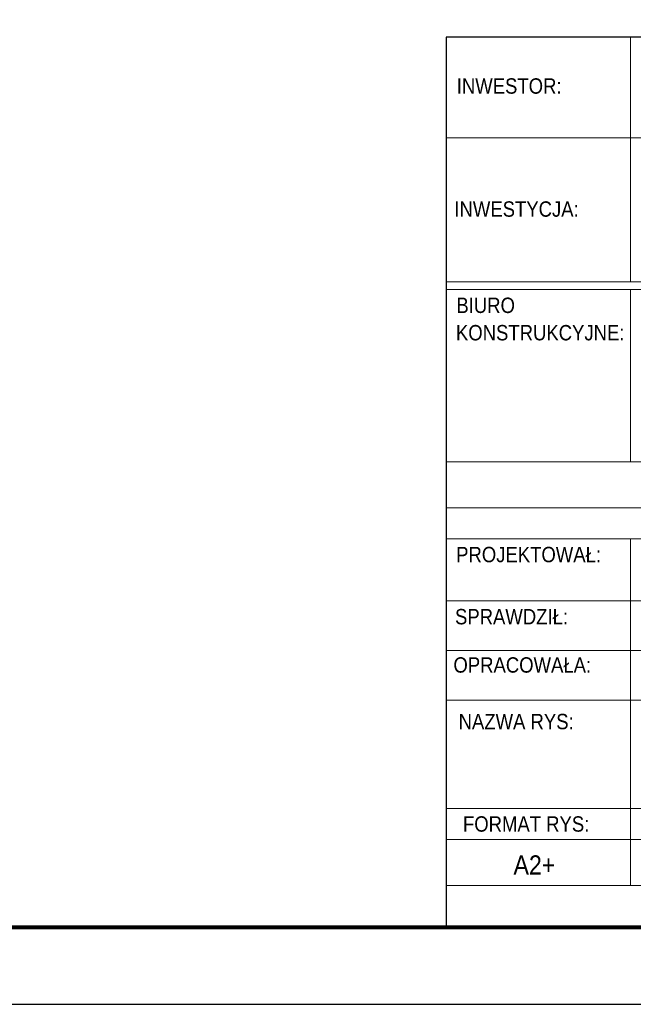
# Model space of a CAD drawing. Extents: x 270429 to 285164, y -113989 to -104075.
# Tile 9 of 14: x 281039 to 282637, y -113989 to -111428. Entities that reach past the tile are written whole.
import ezdxf
from ezdxf.enums import TextEntityAlignment as Align

# ---------------------------------------------------------------- set-up
doc = ezdxf.new("R2010")
doc.units = 0
doc.header["$LTSCALE"] = 5
doc.header["$MEASUREMENT"] = 0
doc.layers.add('_FORMATKA', color=8, linetype='Continuous', lineweight=15, plot=False)
doc.layers.add('_RAMKA', color=7, linetype='Continuous', lineweight=35)
doc.layers.add('PS_DIM', color=4, linetype='Continuous', lineweight=13)
doc.layers.add('_tabelka', color=7, linetype='Continuous')
doc.styles.add('gil', font='GIL_____.TTF', dxfattribs={"width": 0.9})

# ---------------------------------------------------------------- blocks, each defined once
blk = doc.blocks.new('*U19')
at = {"layer": '_FORMATKA', "lineweight": -3}
blk.add_lwpolyline([(-700, 0), (0, 0), (0, 420), (-700, 420)], close=True, dxfattribs=at)
at = {"layer": '_RAMKA', "lineweight": -3, "const_width": 0.5}
blk.add_lwpolyline([(-670, 10), (-10, 10), (-10, 410), (-670, 410)], close=True, dxfattribs=at)
blk = doc.blocks.new('tabela_rys')
at = {"layer": '_tabelka', "color": 251, "lineweight": 15}
for p, q in [((45.62, 123.55), (45.62, 91.73)), ((21.62, 110.45), (131.62, 110.45)), ((21.62, 91.73), (131.62, 91.73)), ((21.62, 91.73), (131.62, 91.73)), ((21.62, 91.73), (131.62, 91.73)), ((131.62, 90.73), (21.62, 90.73)), ((45.62, 68.32), (45.62, 90.73)), ((21.62, 68.32), (131.48, 68.32)), ((131.62, 62.32), (21.62, 62.32)), ((21.62, 58.32), (131.62, 58.32)), ((21.62, 58.32), (131.62, 58.32)), ((45.62, 58.32), (45.62, 37.33)), ((21.62, 50.24), (131.62, 50.24)), ((21.62, 43.79), (131.62, 43.79)), ((21.62, 37.33), (131.62, 37.33)), ((21.62, 37.33), (131.62, 37.33)), ((21.62, 37.33), (131.62, 37.33)), ((21.62, 37.33), (131.62, 37.33)), ((21.62, 37.33), (131.62, 37.33)), ((21.62, 37.33), (131.62, 37.33)), ((21.62, 37.33), (131.62, 37.33)), ((21.62, 37.33), (131.62, 37.33)), ((45.62, 37.33), (45.62, 23.22)), ((21.62, 23.22), (131.62, 23.22)), ((131.62, 23.22), (21.62, 23.22)), ((45.62, 23.22), (45.62, 13.22)), ((21.62, 19.22), (131.62, 19.22)), ((21.62, 13.22), (131.62, 13.22))]:
    blk.add_line(p, q, dxfattribs=at)
at = {"layer": '_tabelka', "color": 251, "lineweight": 30}
blk.add_lwpolyline([(131.62, 123.55), (21.62, 123.55), (21.62, 7.77), (131.62, 7.77)], close=True, dxfattribs=at)
at = {"layer": '_tabelka', "color": 12, "style": 'gil', "width": 0.9}
for s, p in [('INWESTOR:', (29.83, 117.19)), ('INWESTYCJA:', (30.79, 101.19)), ('BIURO', (26.77, 88.67)), ('KONSTRUKCYJNE:', (33.87, 85.11)), ('PROJEKTOWAŁ: ', (32.69, 56.26)), ('SPRAWDZIŁ: ', (30.47, 48.18)), ('OPRACOWAŁA: ', (31.87, 41.9)), ('NAZWA RYS:', (30.74, 34.54))]:
    blk.add_text(s, height=2, dxfattribs=at).set_placement(p, align=Align.MIDDLE)
at = {"layer": '_tabelka', "color": 251, "style": 'gil', "width": 0.9}
blk.add_text('FORMAT RYS:', height=2, dxfattribs=at).set_placement((32.04, 21.22), align=Align.MIDDLE)
at = {"layer": '_tabelka', "color": 7, "style": 'gil', "width": 0.9}
for p in [(47.79, 34.83), (47.79, 30.29), (47.79, 26.06)]:
    blk.add_attdef('NAZWA_RYS:', text='', height=2.5, dxfattribs=at).set_placement(p, align=Align.MIDDLE_LEFT)
blk.add_attdef('FORMAT', text='', height=2.5, dxfattribs=at).set_placement((33.12, 15.91), align=Align.MIDDLE)
at = {"layer": '_tabelka', "color": 7, "style": 'gil', "width": 0.9, "flags": 8}
for tag, p in [('DATA', (61.11, 15.91)), ('SKALA', (87.85, 15.91)), ('NR_RYSUNKU', (117.18, 15.91))]:
    blk.add_attdef(tag, text='', height=2.5, dxfattribs=at).set_placement(p, align=Align.MIDDLE)

msp = doc.modelspace()

# ---------------------------------------------------------------- block references
at = {"layer": 'PS_DIM', "xscale": 20, "yscale": 20, "zscale": 20}
msp.add_blockref('*U19', (284549.34, -113988.82), dxfattribs=at)
at = {"layer": 'PS_DIM', "color": 7}
ref = msp.add_blockref('tabela_rys', (281716.97, -113944.2), dxfattribs=dict(at, xscale=20, yscale=20, zscale=20))
ref.add_attrib('FORMAT', 'A2+', dxfattribs={"layer": '_tabelka', "color": 7, "height": 50, "style": 'gil', "width": 0.9}).set_placement((282379.28, -113625.97), align=Align.MIDDLE)

doc.saveas('drawing.dxf')
